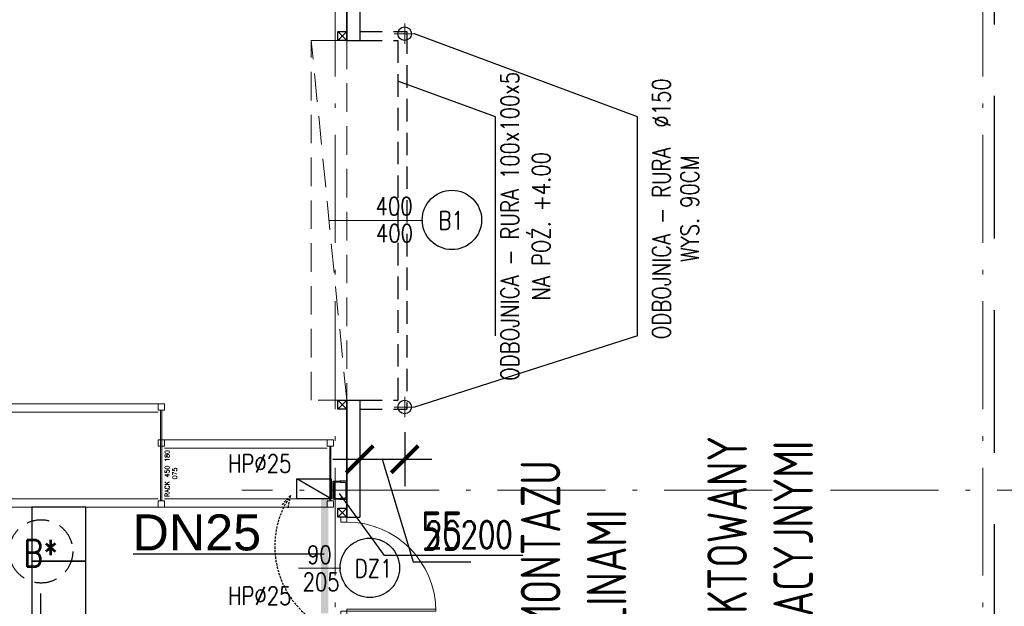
# Model space of a CAD drawing. Extents: x 153948 to 285449, y -89387 to -60195.
# Tile 85 of 108: x 259210 to 260304, y -76169 to -75516. Entities that reach past the tile are written whole.
import ezdxf
from ezdxf.enums import TextEntityAlignment as Align

# ---------------------------------------------------------------- set-up
doc = ezdxf.new("R2010")
doc.units = 0
doc.header["$LTSCALE"] = 100
doc.header["$MEASUREMENT"] = 0
doc.header["$PDMODE"] = 1
for name, pattern in [('ACAD_ISO10W100', [18.5, 12, -3, 0.5, -3]), ('DASHED2', [0.375, 0.25, -0.125]), ('HIDDEN2', [4.7625, 3.175, -1.5875])]:
    doc.linetypes.add(name, pattern=pattern)
doc.layers.get('0').update_dxf_attribs({"linetype": 'CONTINUOUS'})
doc.layers.get('DEFPOINTS').update_dxf_attribs({"linetype": 'CONTINUOUS'})
for name, color, linetype in [('1', 2, 'CONTINUOUS'), ('_INST OPIS', 7, 'CONTINUOUS'), ('_INST WODA', 4, 'CONTINUOUS'), ('A-ARM', 2, 'CONTINUOUS'), ('ALUMINIUM1', 5, 'CONTINUOUS'), ('info', 8, 'CONTINUOUS'), ('K-STA', 2, 'CONTINUOUS'), ('R-----OP', 2, 'CONTINUOUS'), ('TEXT', 11, 'CONTINUOUS'), ('WYBURZENIA', 9, 'DASHED2'), ('WYMIARY', 1, 'CONTINUOUS')]:
    doc.layers.add(name, color=color, linetype=linetype)
for name, color, linetype, lineweight in [('ALUMINIUM', 5, 'CONTINUOUS', 13), ('OSIE', 8, 'ACAD_ISO10W100', 15), ('PANELE', 3, 'CONTINUOUS', 25), ('RS REGAŁY', 7, 'CONTINUOUS', 13)]:
    doc.layers.add(name, color=color, linetype=linetype, lineweight=lineweight)
doc.styles.add('DYBY-NORMALNY-0-8-N', font='ROMANS.SHX', dxfattribs={"width": 0.8})
doc.styles.add('instalacje', font='arial.ttf', dxfattribs={"height": 40})
doc.styles.get("Standard").update_dxf_attribs({"font": 'txt.shx'})
doc.styles.add('STYLE2', font='isocp.shx', dxfattribs={"width": 0.8})
doc.styles.add('TXT3', font='SIMPLEX.SHX', dxfattribs={"width": 0.75, "height": 40})
doc.dimstyles.new('KRESKI_100', dxfattribs={"dimscale": 20, "dimtxt": 2.2, "dimasz": 1.5, "dimexe": 1.5, "dimexo": 1.5, "dimgap": 0.6, "dimtad": 1, "dimdec": 1, "dimrnd": 0.5, "dimdsep": 46, "dimtxsty": 'STYLE2', "dimblk1": 'ARCHTICK', "dimblk2": 'ARCHTICK', "dimsah": 1, "dimcen": 2.5, "dimdle": 1.5, "dimclrd": 10, "dimclre": 10, "dimclrt": 15, "dimadec": 0, "dimazin": 0, "dimtfac": 1, "dimtdec": 1, "dimtmove": 1, "dimatfit": 3, "dimldrblk": 'ARCHTICK', "dimfxl": 1.5, "dimfxlon": 1, "dimtolj": 1, "dimtzin": 0, "dimarcsym": 0})

# ---------------------------------------------------------------- blocks, each defined once
blk = doc.blocks.new('SC200X2')
at = {"layer": '1'}
for points in [[(-10, 7.5), (-10, 0), (-9.7, 0, 0.391021), (-9.1, 0.6), (-8.7, 5.6, -0.391021), (-7.6, 6.6), (7.6, 6.6, -0.391021), (8.7, 5.6), (9.1, 0.6, 0.391021), (9.7, 0), (10, 0), (10, 7.5)], [(-10, -7.5), (-10, 0), (-9.7, 0, -0.391021), (-9.1, -0.6), (-8.7, -5.6, 0.391021), (-7.6, -6.6), (7.6, -6.6, 0.391021), (8.7, -5.6), (9.1, -0.6, -0.391021), (9.7, 0), (10, 0), (10, -7.5)]]:
    blk.add_lwpolyline(points, format="xyb", close=True, dxfattribs=at)
blk = doc.blocks.new('D110')
at = {"layer": 'ALUMINIUM'}
for p, q in [((0, 0), (5.5, 0)), ((0, 0), (0, -6.6)), ((5.5, -6.6), (5.5, 0)), ((104.5, 0), (104.5, -6.6)), ((104.5, 0), (110, 0)), ((110, 0), (110, -6.6)), ((0, -6.6), (5.5, -6.6)), ((104.5, -6.6), (102.3, -6.6)), ((102.3, -6.6), (102.3, -105.5)), ((104.5, -6.6), (110, -6.6)), ((104.5, -6.6), (104.5, -105.6))]:
    blk.add_line(p, q, dxfattribs=at)
blk.add_arc((104.5, -6.6), 99, 180, 270, dxfattribs=at)
blk = doc.blocks.new('_ARCHTICK')
at = {"color": 0, "linetype": 'ByBlock', "const_width": 0.15}
blk.add_lwpolyline([(-0.5, -0.5), (0.5, 0.5)], dxfattribs=at)
blk = doc.blocks.new('*D260')
at = {"layer": 'DEFPOINTS', "color": 0, "ltscale": 0.1, "transparency": 16777216}
for p in [(260307.9, -74816), (263634.3, -74816), (259587.9, -75539.5)]:
    blk.add_point(p, dxfattribs=at)
at = {"layer": 'WYMIARY', "color": 10, "lineweight": -2, "ltscale": 0.1, "transparency": 16777216}
for p, q in [((263634.3, -75569.5), (263634.3, -74786)), ((263604.3, -74816), (263664.3, -74816)), ((263604.3, -75539.5), (263664.3, -75539.5))]:
    blk.add_line(p, q, dxfattribs=at)
at = {"layer": 'WYMIARY', "color": 10, "lineweight": -2, "ltscale": 0.1, "transparency": 16777216, "xscale": 30, "yscale": 30, "zscale": 30}
for p, rotation in [((263634.3, -74816), 90), ((263634.3, -75539.5), 270)]:
    blk.add_blockref('_ARCHTICK', p, dxfattribs=dict(at, rotation=rotation))
at = {"layer": 'WYMIARY', "color": 15, "ltscale": 0.1, "transparency": 16777216, "insert": (263600.3, -75177.8), "char_height": 44, "attachment_point": 5, "rotation": 90, "style": 'STYLE2'}
blk.add_mtext('\\A1;723.5', dxfattribs=at)
blk = doc.blocks.new('*D382')
at = {"layer": 'DEFPOINTS', "color": 0, "ltscale": 0.1, "transparency": 16777216}
for p in [(259637.9, -75935.6), (259587.9, -75949.5), (259637.9, -76005.1)]:
    blk.add_point(p, dxfattribs=at)
at = {"layer": 'WYMIARY', "color": 10, "lineweight": -2, "ltscale": 0.1, "transparency": 16777216}
for p, q in [((259587.9, -75979.5), (259587.9, -76035.1)), ((259637.9, -75975.1), (259637.9, -76035.1)), ((259557.9, -76005.1), (259667.9, -76005.1)), ((259612.9, -76005.1), (259647.1, -76119.1)), ((259647.1, -76119.1), (259711.3, -76119.1))]:
    blk.add_line(p, q, dxfattribs=at)
at = {"layer": 'WYMIARY', "color": 10, "lineweight": -2, "ltscale": 0.1, "transparency": 16777216, "xscale": 30, "yscale": 30, "zscale": 30, "rotation": 180}
blk.add_blockref('_ARCHTICK', (259587.9, -76005.1), dxfattribs=at)
at = {"layer": 'WYMIARY', "color": 10, "lineweight": -2, "ltscale": 0.1, "transparency": 16777216, "xscale": 30, "yscale": 30, "zscale": 30}
blk.add_blockref('_ARCHTICK', (259637.9, -76005.1), dxfattribs=at)
at = {"layer": 'WYMIARY', "color": 15, "ltscale": 0.1, "transparency": 16777216, "insert": (259679.2, -76085.1), "char_height": 44, "attachment_point": 5, "style": 'STYLE2'}
blk.add_mtext('\\A1;55', dxfattribs=at)
blk = doc.blocks.new('*D534')
at = {"layer": 'ALUMINIUM1', "color": 10, "lineweight": -2, "ltscale": 0.1, "transparency": 16777216}
for p, q in [((259895, -76279.5), (259955, -76279.5)), ((259925, -76309.5), (259925, -76429.5)), ((259895, -76459.5), (259955, -76459.5))]:
    blk.add_line(p, q, dxfattribs=at)
at = {"layer": 'ALUMINIUM1', "color": 10, "ltscale": 0.1, "transparency": 16777216}
for points in [[(259920, -76309.5), (259930, -76309.5), (259925, -76279.5)], [(259920, -76429.5), (259930, -76429.5), (259925, -76459.5)]]:
    blk.add_solid(points, dxfattribs=at)
at = {"layer": 'DEFPOINTS', "color": 0, "ltscale": 0.1, "transparency": 16777216}
for p in [(259587.9, -76279.5), (259587.9, -76459.5), (259925, -76459.5)]:
    blk.add_point(p, dxfattribs=at)
at = {"layer": 'ALUMINIUM1', "color": 15, "ltscale": 0.1, "transparency": 16777216, "insert": (259825.6, -76350.7), "char_height": 44, "attachment_point": 5, "rotation": 90, "style": 'STYLE2'}
blk.add_mtext('\\A1;SCIANA TYPU "A" DO DEMONTAZU\\P60+10X260 - Z PODWALINAMI', dxfattribs=at)
blk = doc.blocks.new('*D535')
at = {"layer": 'ALUMINIUM1', "color": 10, "lineweight": -2, "ltscale": 0.1, "transparency": 16777216}
for p, q in [((260104.6, -76279.5), (260164.6, -76279.5)), ((260134.6, -76309.5), (260134.6, -76429.5)), ((260104.6, -76459.5), (260164.6, -76459.5))]:
    blk.add_line(p, q, dxfattribs=at)
at = {"layer": 'ALUMINIUM1', "color": 10, "ltscale": 0.1, "transparency": 16777216}
for points in [[(260129.6, -76309.5), (260139.6, -76309.5), (260134.6, -76279.5)], [(260129.6, -76429.5), (260139.6, -76429.5), (260134.6, -76459.5)]]:
    blk.add_solid(points, dxfattribs=at)
at = {"layer": 'DEFPOINTS', "color": 0, "ltscale": 0.1, "transparency": 16777216}
for p in [(259736.8, -76279.5), (259616.4, -76459.5), (260134.6, -76459.5)]:
    blk.add_point(p, dxfattribs=at)
at = {"layer": 'ALUMINIUM1', "color": 15, "ltscale": 0.1, "transparency": 16777216, "insert": (260032.9, -76369.5), "char_height": 44, "attachment_point": 5, "rotation": 90, "style": 'STYLE2'}
blk.add_mtext('\\A1;ELEMENT ALUMINIOWY PROJEKTOWANY\\P180X260 Z DRZWIAMI EWAKUACYJNYMI', dxfattribs=at)
blk = doc.blocks.new('RACK 450 180 115')
at = {"color": 1}
for p, q in [((7, 115), (187.8, 115)), ((2.75, 108), (2.75, 7)), ((4.25, 108), (4.25, 7)), ((7, 105.5), (187.8, 105.5)), ((7, 9.5), (187.8, 9.5)), ((7, 0), (187.8, 0))]:
    blk.add_line(p, q, dxfattribs=at)
for points in [[(0, 108), (7, 108), (7, 115), (0, 115)], [(0, 0), (7, 0), (7, 7), (0, 7)]]:
    blk.add_lwpolyline(points, close=True, dxfattribs=at)
at = {"color": 1, "insert": (9.25, 57.5), "char_height": 5, "width": 101, "attachment_point": 5, "rotation": 90}
blk.add_mtext('RACK 450 180 115', dxfattribs=at)
blk = doc.blocks.new('RACK 450 180 075')
at = {"color": 1}
for p, q in [((2.75, 68), (2.75, 7)), ((4.25, 68), (4.25, 7)), ((7, 75), (187.8, 75)), ((7, 65.5), (187.8, 65.5)), ((7, 9.5), (187.8, 9.5)), ((7, 0), (187.8, 0))]:
    blk.add_line(p, q, dxfattribs=at)
for points in [[(0, 68), (7, 68), (7, 75), (0, 75)], [(0, 0), (7, 0), (7, 7), (0, 7)]]:
    blk.add_lwpolyline(points, close=True, dxfattribs=at)
at = {"color": 1, "insert": (14.25, 37.5), "char_height": 5, "width": 61, "attachment_point": 5, "rotation": 90}
blk.add_mtext('RACK 450 180 075', dxfattribs=at)
blk = doc.blocks.new('NOGA RACK 450 007 075')
at = {"color": 1}
for p, q in [((2.8, 68), (2.8, 7)), ((4.2, 68), (4.2, 7))]:
    blk.add_line(p, q, dxfattribs=at)
for points in [[(0, 68), (7, 68), (7, 75), (0, 75)], [(0, 0), (7, 0), (7, 7), (0, 7)]]:
    blk.add_lwpolyline(points, close=True, dxfattribs=at)
blk = doc.blocks.new('NOGA RACK 450 007 115')
at = {"color": 1}
for p, q in [((2.75, 108), (2.75, 7)), ((4.25, 108), (4.25, 7))]:
    blk.add_line(p, q, dxfattribs=at)
for points in [[(0, 108), (7, 108), (7, 115), (0, 115)], [(0, 0), (7, 0), (7, 7), (0, 7)]]:
    blk.add_lwpolyline(points, close=True, dxfattribs=at)

msp = doc.modelspace()

# ---------------------------------------------------------------- linework, layer by layer
at = {"layer": '_INST OPIS', "ltscale": 0.1}
msp.add_line((259336.2, -76110.26), (259548.24, -76110.26), dxfattribs=at)
at = {"layer": '_INST WODA', "ltscale": 0.1, "const_width": 8}
msp.add_lwpolyline([(259549, -76176.35), (259549, -76048.73)], dxfattribs=at)
at = {"layer": 'A-ARM'}
msp.add_line((259556.17, -76049.27), (259517.85, -76026.77), dxfattribs=at)
msp.add_lwpolyline([(259556.17, -76026.77), (259556.17, -76049.27), (259517.85, -76049.27), (259517.85, -76026.77)], close=True, dxfattribs=at)
at = {"layer": 'ALUMINIUM', "linetype": 'HIDDEN2', "ltscale": 0.1}
msp.add_line((259573.4, -75939.55), (259533.99, -75539.55), dxfattribs=at)
msp.add_lwpolyline([(259533.99, -75939.55), (259533.99, -75539.55), (259573.4, -75539.55), (259573.4, -75939.55)], close=True, dxfattribs=at)
at = {"layer": 'info', "lineweight": -3}
for points in [[(259283.51, -76118.45), (259283.51, -76058.45), (259223.51, -76058.45), (259223.51, -76118.45)], [(259283.51, -76178.45), (259283.51, -76118.45), (259223.51, -76118.45), (259223.51, -76178.45)]]:
    msp.add_lwpolyline(points, close=True, dxfattribs=at)
at = {"layer": 'K-STA', "ltscale": 0.1}
for p, q in [((259573.45, -75539.52), (259563.45, -75529.52)), ((259563.45, -75539.52), (259573.45, -75529.52)), ((259563.4, -75949.55), (259573.4, -75939.55)), ((259573.4, -75949.55), (259563.4, -75939.55)), ((259563.45, -76069.52), (259573.45, -76059.52)), ((259573.45, -76069.52), (259563.45, -76059.52))]:
    msp.add_line(p, q, dxfattribs=at)
at = {"layer": 'K-STA', "linetype": 'DASHED2'}
for p, q in [((259587.9, -75529.55), (259640.27, -75529.55)), ((259640.27, -75529.55), (259640.27, -75949.55)), ((259587.9, -75539.55), (259630.27, -75539.55)), ((259630.27, -75539.55), (259630.27, -75939.55)), ((259587.9, -75939.55), (259630.27, -75939.55)), ((259587.9, -75949.55), (259640.27, -75949.55))]:
    msp.add_line(p, q, dxfattribs=at)
at = {"layer": 'K-STA'}
for points in [[(259563.45, -75539.52), (259563.45, -75529.52), (259573.45, -75529.52), (259573.45, -75539.52)], [(259563.4, -75949.55), (259563.4, -75939.55), (259573.4, -75939.55), (259573.4, -75949.55)], [(259563.45, -76069.52), (259563.45, -76059.52), (259573.45, -76059.52), (259573.45, -76069.52)]]:
    msp.add_lwpolyline(points, close=True, dxfattribs=at)
at = {"layer": 'K-STA', "ltscale": 0.1}
for centre in [(259637.77, -75532.05), (259637.77, -75947.04)]:
    msp.add_circle(centre, 7.5, dxfattribs=at)
at = {"layer": 'OSIE', "ltscale": 0.1}
for p, q in [((259560.4, -86679.55), (259560.4, -73374.65)), ((260280.4, -86679.55), (260280.4, -73374.65)), ((259637.9, -75543.44), (259637.9, -75520.65)), ((259626.01, -75532.05), (259648.8, -75532.05)), ((259637.9, -75958.44), (259637.9, -75935.65)), ((259626.01, -75947.04), (259648.8, -75947.04)), ((260971.1, -76039.55), (259456.96, -76039.55))]:
    msp.add_line(p, q, dxfattribs=at)
at = {"layer": 'PANELE', "ltscale": 0.5}
for p, q in [((259587.9, -74816.05), (259587.9, -75539.55)), ((259573.4, -75539.55), (259573.4, -74830.55)), ((259573.4, -74848.55), (259573.4, -75539.55)), ((259573.4, -76069.55), (259573.4, -75939.55)), ((259573.4, -75939.55), (259573.4, -76069.55)), ((259587.9, -75939.55), (259587.9, -76069.55))]:
    msp.add_line(p, q, dxfattribs=at)
at = {"layer": 'PANELE', "color": 1, "linetype": 'HIDDEN2', "ltscale": 0.5}
msp.add_line((260293.4, -83856.08), (260293.4, -74848.55), dxfattribs=at)
at = {"layer": 'PANELE', "ltscale": 0.1}
for p, q in [((259573.45, -75539.55), (259587.9, -75539.55)), ((259573.4, -75939.55), (259587.9, -75939.55)), ((259573.45, -76069.55), (259587.9, -76069.55))]:
    msp.add_line(p, q, dxfattribs=at)
at = {"layer": 'R-----OP'}
for p, q in [((259896.54, -75624.45), (259648.8, -75532.05)), ((259738.59, -75624.45), (259630.27, -75584.87)), ((259738.59, -75867.86), (259738.59, -75624.45)), ((259896.54, -75867.86), (259896.54, -75624.45)), ((259896.54, -75867.86), (259648.8, -75947.04))]:
    msp.add_line(p, q, dxfattribs=at)
at = {"layer": 'R-----OP', "lineweight": 13}
for points in [[(259657.85, -75739.55), (259553.7, -75739.55)], [(259566.72, -76126.3), (259519.87, -76126.3)]]:
    msp.add_lwpolyline(points, dxfattribs=at)
at = {"layer": 'R-----OP'}
for centre in [(259690.34, -75739.07), (259599.15, -76125.82)]:
    msp.add_circle(centre, 33, dxfattribs=at)
at = {"layer": 'TEXT'}
for p, q in [((259615.28, -76112.19), (259565.4, -76043.3)), ((259769.1, -76112.19), (259615.28, -76112.19))]:
    msp.add_line(p, q, dxfattribs=at)
at = {"layer": 'WYBURZENIA', "ltscale": 0.1}
for q in [(259501.26, -76055.97), (259507.96, -76059.32)]:
    msp.add_line((259510.77, -76045.53), q, dxfattribs=at)
at = {"layer": 'WYBURZENIA'}
msp.add_line((259233.36, -76254.48), (259233.36, -76142.74), dxfattribs=at)
msp.add_circle((259233.75, -76107.56), 35.19, dxfattribs=at)
at = {"layer": 'WYBURZENIA', "ltscale": 0.1}
msp.add_arc((259594.29, -76101.99), 100.82, 145.94201, 235.37774, dxfattribs=at)

# ---------------------------------------------------------------- block references
at = {"layer": 'ALUMINIUM', "ltscale": 0.1, "xscale": -1, "rotation": 90}
msp.add_blockref('D110', (259566.85, -76069.52), dxfattribs=at)
at = {"layer": 'K-STA', "ltscale": 0.5, "xscale": -1, "rotation": 90}
msp.add_blockref('SC200X2', (259565.9, -76039.55), dxfattribs=at)
at = {"layer": 'RS REGAŁY'}
for name, p in [('RACK 450 180 115', (259176.09, -76058.45)), ('NOGA RACK 450 007 115', (259363.89, -76058.45)), ('RACK 450 180 075', (259363.89, -76058.45)), ('NOGA RACK 450 007 075', (259551.69, -76058.45))]:
    msp.add_blockref(name, p, dxfattribs=at)

# ---------------------------------------------------------------- texts
at = {"layer": '_INST OPIS', "ltscale": 0.1, "style": 'instalacje'}
msp.add_text('DN25', height=40, dxfattribs=at).set_placement((259335.44, -76106.46))
at = {"layer": 'R-----OP', "color": 2, "style": 'DYBY-NORMALNY-0-8-N', "width": 0.8}
for s, p in [('ODBOJNICA - RURA 100x100x5', (259754.77, -75746.18)), ('ODBOJNICA - RURA  %%C150', (259923.19, -75726.66)), ('NA POŹ. +4.00', (259786.19, -75746.18)), ('WYS. 90CM', (259954.61, -75726.66))]:
    msp.add_text(s, height=20, rotation=90, dxfattribs=at).set_placement(p, align=Align.MIDDLE)
for p in [(259605.47, -75733.82), (259605.92, -75763.92)]:
    msp.add_text('400', height=20, dxfattribs=at).set_placement(p)
for s, p in [('B1', (259689.49, -75739.59)), ('DZ1', (259603.37, -76126.49))]:
    msp.add_text(s, height=20, dxfattribs=at).set_placement(p, align=Align.MIDDLE_CENTER)
for s, p in [('HP%%c25', (259476.73, -76009.96)), ('90', (259543.09, -76111.3)), ('205', (259544.92, -76141.51)), ('HP%%c25', (259476.73, -76156.9))]:
    msp.add_text(s, height=20, dxfattribs=at).set_placement(p, align=Align.MIDDLE)
at = {"layer": 'TEXT', "style": 'TXT3', "width": 0.75}
msp.add_text('2C200', height=30, dxfattribs=at).set_placement((259660.47, -76103.9))
at = {"layer": 'WYBURZENIA', "style": 'DYBY-NORMALNY-0-8-N', "width": 0.8}
msp.add_text('B*', height=30, dxfattribs=at).set_placement((259233.35, -76109.67), align=Align.MIDDLE)

# ---------------------------------------------------------------- dimensions: what is measured, and where the dimension line sits
at = {"layer": 'ALUMINIUM1', "ltscale": 0.1}
for base, p1, p2, text, picture, middle in [((260134.58, -76459.45), (259736.82, -76279.45), (259616.4, -76459.45), 'ELEMENT ALUMINIOWY PROJEKTOWANY\\P180X260 Z DRZWIAMI EWAKUACYJNYMI', '*D535', (260103.89, -76369.45)), ((259924.97, -76459.45), (259587.9, -76279.45), (259587.9, -76459.45), 'SCIANA TYPU "A" DO DEMONTAZU\\P60+10X260 - Z PODWALINAMI', '*D534', (259896.76, -76350.68))]:
    dim = msp.add_linear_dim(base=base, p1=p1, p2=p2, angle=90, text=text, dimstyle='KRESKI_100', dxfattribs=at)
    dim.commit()
    dim.dimension.update_dxf_attribs({"geometry": picture, "text_midpoint": middle, "dimtype": 160})
at = {"layer": 'WYMIARY', "ltscale": 0.1}
dim = msp.add_linear_dim(base=(263634.26, -74816.05), p1=(259587.9, -75539.55), p2=(260307.9, -74816.05), angle=90, dimstyle='KRESKI_100', dxfattribs=at)
dim.commit()
dim.dimension.update_dxf_attribs({"geometry": '*D260', "text_midpoint": (263600.26, -75177.8)})
dim = msp.add_linear_dim(base=(259637.9, -76005.07), p1=(259587.9, -75949.55), p2=(259637.9, -75935.65), text='55', dimstyle='KRESKI_100', dxfattribs=at)
dim.commit()
dim.dimension.update_dxf_attribs({"geometry": '*D382', "text_midpoint": (259659.1, -76085.07)})

doc.saveas('drawing.dxf')
